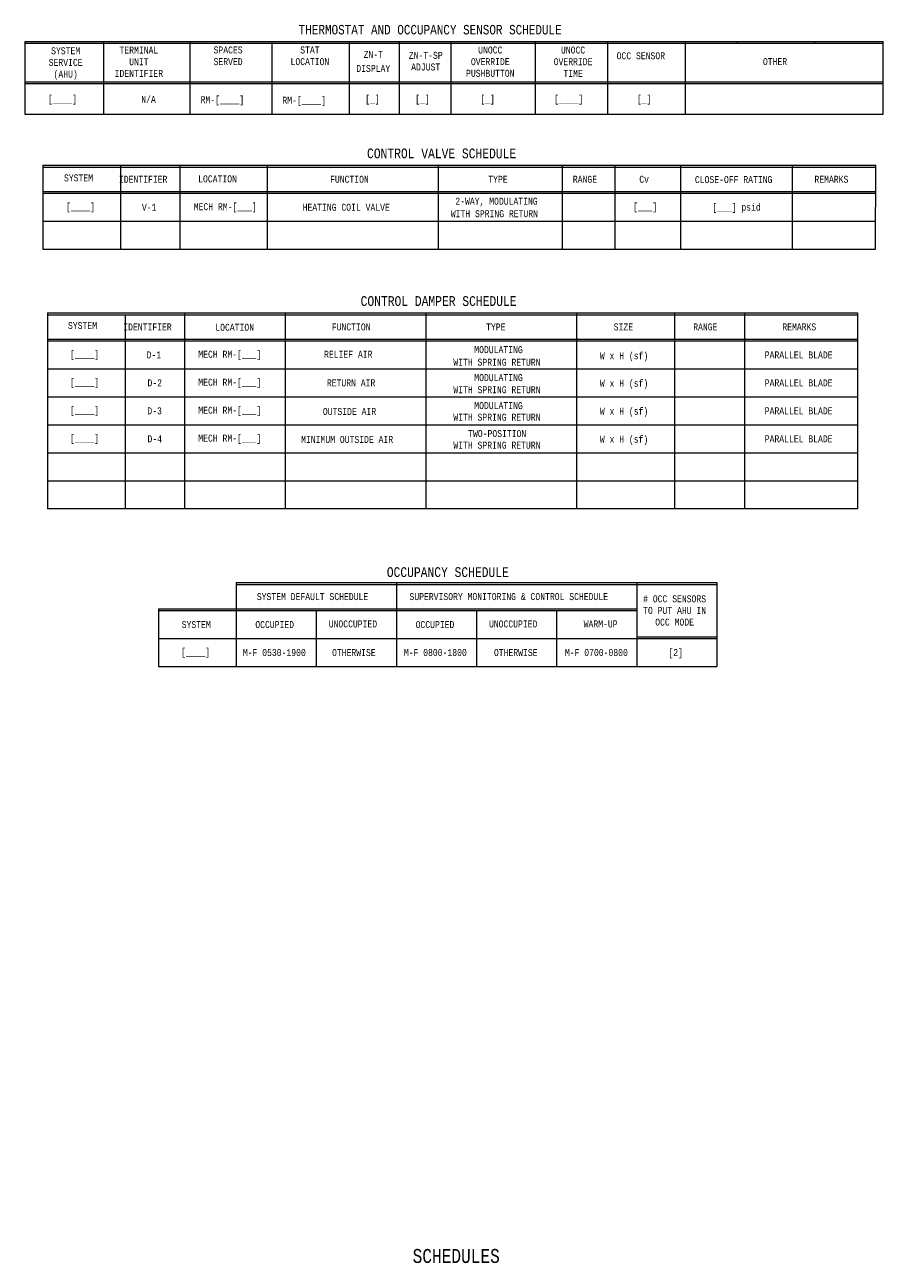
# Model space of a CAD drawing. Header units: inches. Extents: x 9.8 to 32.1, y 0.4 to 18.3.
import ezdxf
from ezdxf.enums import TextEntityAlignment as Align

# ---------------------------------------------------------------- set-up
doc = ezdxf.new("R2010")
doc.units = ezdxf.units.IN
doc.header["$MEASUREMENT"] = 0
doc.layers.add('M-ANNO-TEXT', color=2, linetype='Continuous', lineweight=30)
doc.layers.add('M-DIAG-GRPH', color=6, linetype='Continuous', lineweight=13)
doc.styles.add('CONTROLTXT', font='monotxt.shx', dxfattribs={"width": 0.8, "height": 0.125})

msp = doc.modelspace()

# ---------------------------------------------------------------- linework, layer by layer
at = {"layer": 'M-DIAG-GRPH'}
for p, q in [((9.793, 18.036), (22.069, 18.036)), ((9.793, 18.036), (9.793, 16.998)), ((9.793, 18.011), (22.069, 18.011)), ((10.918, 18.036), (10.918, 16.998)), ((12.156, 18.036), (12.156, 16.998)), ((13.326, 18.036), (13.326, 16.998)), ((14.434, 18.036), (14.434, 16.998)), ((15.149, 18.036), (15.149, 16.998)), ((15.888, 18.036), (15.888, 16.998)), ((17.093, 18.036), (17.093, 16.998)), ((18.128, 18.036), (18.128, 16.998)), ((19.236, 18.036), (19.236, 16.998)), ((19.982, 18.036), (19.982, 18.011)), ((21.09, 18.036), (21.09, 18.011)), ((22.069, 16.998), (22.069, 18.036)), ((9.793, 17.46), (22.069, 17.46)), ((9.793, 17.435), (20.961, 17.435)), ((12.156, 17.46), (13.264, 17.46)), ((19.236, 17.435), (22.069, 17.435)), ((9.793, 16.998), (22.069, 16.998)), ((10.051, 16.265), (10.051, 15.064)), ((10.051, 16.24), (11.184, 16.24)), ((11.153, 16.265), (21.963, 16.265)), ((11.162, 16.265), (11.162, 15.064)), ((11.165, 16.24), (21.963, 16.24)), ((12.011, 16.265), (12.011, 15.064)), ((13.26, 16.265), (13.26, 15.064)), ((15.706, 16.265), (15.706, 15.064)), ((17.48, 16.265), (17.48, 15.064)), ((18.229, 16.265), (18.229, 15.064)), ((19.169, 16.265), (19.169, 15.064)), ((20.769, 16.265), (20.769, 15.064)), ((21.96, 15.064), (21.963, 16.265)), ((10.051, 15.89), (21.962, 15.89)), ((10.051, 15.865), (21.962, 15.865)), ((10.051, 15.465), (21.961, 15.465)), ((10.051, 15.064), (21.96, 15.064)), ((10.117, 14.154), (10.117, 11.354)), ((10.117, 14.129), (21.702, 14.129)), ((11.227, 14.13), (11.227, 11.354)), ((12.077, 14.154), (12.077, 11.354)), ((13.519, 14.154), (13.519, 11.354)), ((15.528, 14.154), (15.528, 11.354)), ((17.685, 14.154), (17.685, 11.354)), ((19.085, 14.154), (19.085, 11.354)), ((20.085, 14.154), (20.085, 11.354)), ((10.117, 13.779), (21.702, 13.779)), ((10.117, 13.754), (21.702, 13.754)), ((10.117, 13.354), (21.702, 13.354)), ((10.117, 12.954), (21.702, 12.954)), ((10.117, 12.554), (21.702, 12.554)), ((10.117, 12.154), (21.702, 12.154)), ((10.117, 11.754), (21.702, 11.754)), ((12.815, 10.298), (19.691, 10.298)), ((12.815, 10.298), (12.815, 9.098)), ((12.815, 10.273), (19.691, 10.273)), ((15.107, 10.298), (15.107, 9.098)), ((18.545, 10.298), (18.545, 9.098)), ((19.691, 10.298), (19.691, 9.098)), ((11.705, 9.923), (18.545, 9.923)), ((11.705, 9.923), (11.705, 9.098)), ((11.705, 9.898), (18.545, 9.898)), ((13.961, 9.898), (13.961, 9.098)), ((16.253, 9.898), (16.253, 9.098)), ((17.399, 9.898), (17.399, 9.098)), ((11.705, 9.498), (19.691, 9.498)), ((18.545, 9.523), (19.691, 9.523)), ((11.705, 9.098), (19.691, 9.098))]:
    msp.add_line(p, q, dxfattribs=at)
at = {"layer": 'M-DIAG-GRPH', "flags": 128}
for points in [[(10.051, 16.265), (11.172, 16.265)], [(10.117, 14.154), (21.702, 14.154), (21.702, 11.354), (10.117, 11.354)]]:
    msp.add_lwpolyline(points, dxfattribs=at)

# ---------------------------------------------------------------- texts
at = {"layer": 'M-ANNO-TEXT', "style": 'CONTROLTXT', "width": 0.8}
msp.add_text('THERMOSTAT AND OCCUPANCY SENSOR SCHEDULE', height=0.1358, dxfattribs=at).set_placement((13.71, 18.136))
for s, p in [('[____]', (10.332, 17.215)), ('N/A', (11.563, 17.207)), ('[_]', (14.765, 17.215)), ('[_]', (15.48, 17.215)), ('[_]', (16.411, 17.215)), ('[____]', (17.571, 17.215)), ('[_]', (18.651, 17.215)), ('SYSTEM', (10.562, 16.085)), ('IDENTIFIER', (11.486, 16.065)), ('FUNCTION', (14.436, 16.065)), ('TYPE', (16.56, 16.065)), ('RANGE', (17.804, 16.065)), ('Cv', (18.65, 16.065)), ('REMARKS', (21.328, 16.065)), ('CLOSE-OFF RATING', (19.93, 16.061)), ('2-WAY, MODULATING', (16.539, 15.751)), ('[____]', (10.591, 15.673)), ('V-1', (11.572, 15.665)), ('MECH RM-[___]', (12.66, 15.673)), ('HEATING COIL VALVE', (14.39, 15.665)), ('WITH SPRING RETURN', (16.509, 15.573)), ('[___]', (18.665, 15.673)), ('[___] psid', (19.971, 15.666)), ('SYSTEM', (10.619, 13.974)), ('IDENTIFIER', (11.548, 13.954)), ('FUNCTION', (14.461, 13.954)), ('TYPE', (16.529, 13.954)), ('SIZE', (18.354, 13.954)), ('RANGE', (19.525, 13.954)), ('REMARKS', (20.869, 13.954)), ('MODULATING', (16.568, 13.629)), ('[____]', (10.648, 13.563)), ('D-1', (11.64, 13.554)), ('MECH RM-[___]', (12.725, 13.563)), ('RELIEF AIR', (14.419, 13.563)), ('WITH SPRING RETURN', (16.545, 13.449)), ('W x H (sf)', (18.363, 13.542)), ('PARALLEL BLADE', (20.86, 13.554)), ('[____]', (10.648, 13.163)), ('D-2', (11.652, 13.154)), ('MECH RM-[___]', (12.725, 13.163)), ('RETURN AIR', (14.46, 13.154)), ('WITH SPRING RETURN', (16.545, 13.056)), ('MODULATING', (16.568, 13.229)), ('W x H (sf)', (18.363, 13.148)), ('PARALLEL BLADE', (20.86, 13.154)), ('[____]', (10.648, 12.763)), ('D-3', (11.65, 12.754)), ('MECH RM-[___]', (12.725, 12.763)), ('OUTSIDE AIR', (14.437, 12.745)), ('MODULATING', (16.568, 12.829)), ('W x H (sf)', (18.363, 12.748)), ('PARALLEL BLADE', (20.86, 12.754)), ('WITH SPRING RETURN', (16.545, 12.663)), ('[____]', (10.648, 12.363)), ('D-4', (11.652, 12.354)), ('MECH RM-[___]', (12.725, 12.363)), ('MINIMUM OUTSIDE AIR', (14.403, 12.345)), ('TWO-POSITION', (16.549, 12.429)), ('W x H (sf)', (18.363, 12.348)), ('PARALLEL BLADE', (20.86, 12.354)), ('WITH SPRING RETURN', (16.545, 12.263)), ('SYSTEM DEFAULT SCHEDULE', (13.908, 10.098)), ('SUPERVISORY MONITORING & CONTROL SCHEDULE', (16.714, 10.098)), ('SYSTEM', (12.245, 9.698)), ('OCCUPIED', (13.367, 9.698)), ('UNOCCUPIED', (14.486, 9.707)), ('OCCUPIED', (15.659, 9.698)), ('UNOCCUPIED', (16.778, 9.707)), ('WARM-UP', (18.028, 9.707)), ('[____]', (12.236, 9.307)), ('M-F 0530-1900', (13.362, 9.298)), ('OTHERWISE', (14.499, 9.298)), ('M-F 0800-1800', (15.664, 9.298)), ('OTHERWISE', (16.814, 9.298)), ('M-F 0700-0800', (17.967, 9.298)), ('[2]', (19.101, 9.298))]:
    msp.add_text(s, height=0.1, dxfattribs=at).set_placement(p, align=Align.MIDDLE_CENTER)
for s, p in [('CONTROL VALVE SCHEDULE', (15.754, 16.365)), ('CONTROL DAMPER SCHEDULE', (15.711, 14.254)), ('OCCUPANCY SCHEDULE', (15.843, 10.378))]:
    msp.add_text(s, height=0.14, dxfattribs=at).set_placement(p, align=Align.CENTER)
at = {"layer": 'M-ANNO-TEXT', "linetype": 'Continuous', "style": 'CONTROLTXT', "width": 0.8}
msp.add_text('SCHEDULES', height=0.2, dxfattribs=at).set_placement((15.963, 0.57), align=Align.CENTER)
at = {"layer": 'M-ANNO-TEXT', "char_height": 0.1, "style": 'CONTROLTXT'}
for s, insert, width, attachment_point in [('\\H1.000000x;\\W0.800000;TERMINAL UNIT IDENTIFIER', (11.425, 17.746), 0.8, 5), ('\\H1.000000x;\\W0.800000;SPACES SERVED', (12.701, 17.83), 0.8, 5), ('\\H1.000000x;\\W0.800000;STAT LOCATION', (13.871, 17.83), 0.8, 5), ('\\H1.000000x;\\W0.800000;ZN-T-SP ADJUST', (15.527, 17.753), 0.8, 5), ('\\H1.000000x;\\W0.800000;UNOCC OVERRIDE PUSHBUTTON', (16.45, 17.746), 0.8, 5), ('\\H1.000000x;\\W0.800000;SYSTEM SERVICE (AHU)', (10.378, 17.72), 0.8, 5), ('\\H1.000000x;\\W0.800000;UNOCC OVERRIDE TIME', (17.634, 17.746), 0.8, 5), ('\\H1.000000x;\\W0.800000;OCC SENSOR', (18.603, 17.83), 0.8, 5), ('\\H1.000000x;\\W0.800000;OTHER', (20.522, 17.747), 0.8, 5), ('\\H1.000000x;\\W0.800000;RM-[____]', (12.307, 17.253), 0.8, 1), ('\\H1.000000x;\\W0.800000;RM-[____]', (13.477, 17.245), 0.8, 1), ('\\H1.000000x;\\W0.800000;LOCATION', (12.55, 16.07), 0.8, 5), ('\\H1.000000x;\\W0.800000;LOCATION', (12.795, 13.948), 0.8, 5), ('\\H1.000000x;\\W0.800000;# OCC SENSORS TO PUT AHU IN OCC MODE', (19.086, 9.899), 1.00511, 5)]:
    msp.add_mtext(s, dxfattribs=dict(at, insert=insert, width=width, attachment_point=attachment_point))
at = {"layer": 'M-ANNO-TEXT', "insert": (14.777, 17.749), "char_height": 0.1, "attachment_point": 5, "line_spacing_factor": 1.2, "style": 'CONTROLTXT'}
msp.add_mtext('\\H1x;\\W0.8;ZN-T\\PDISPLAY', dxfattribs=at)

doc.saveas('drawing.dxf')
